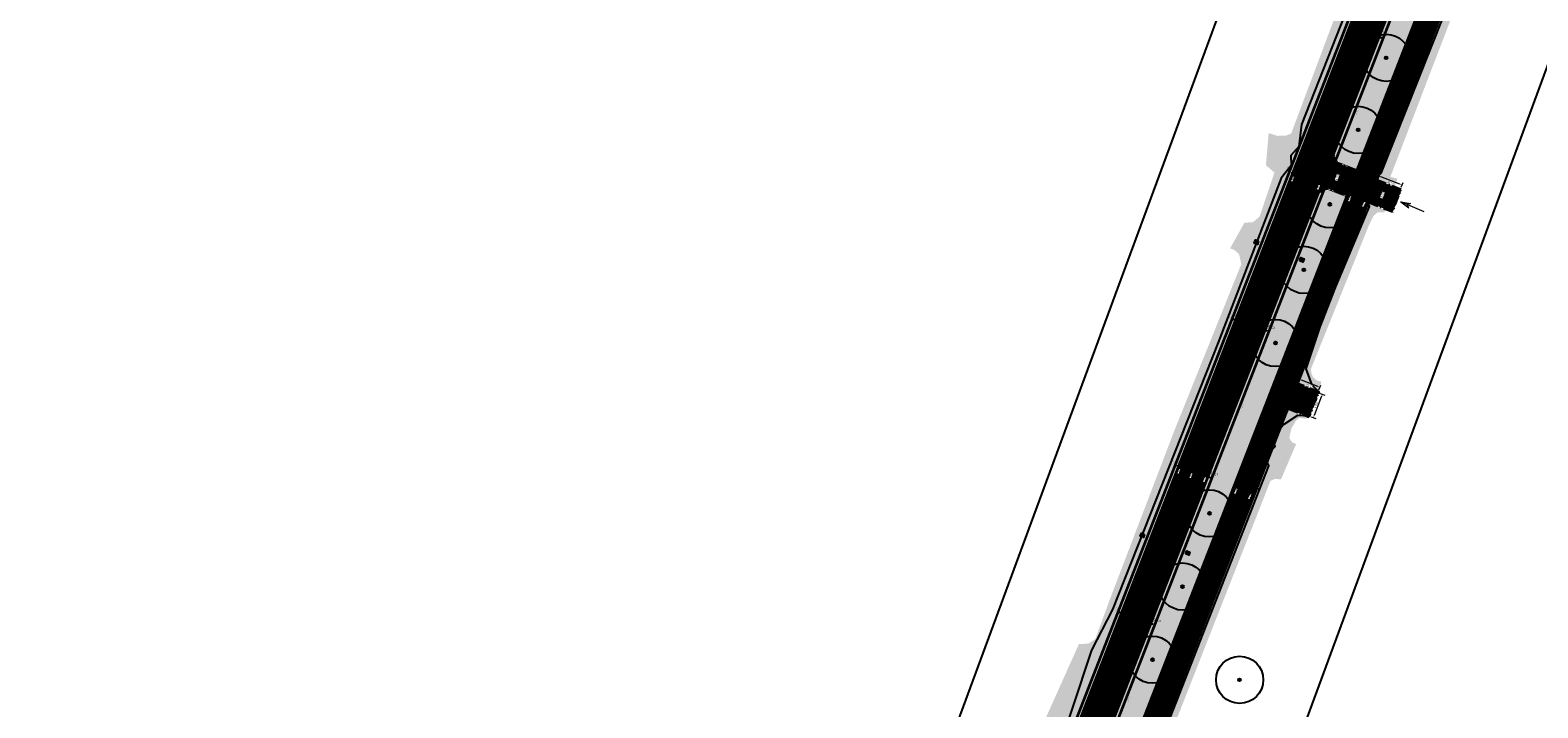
# Model space of a CAD drawing. Header units: metres. Extents: x 157685 to 160831, y 403691 to 406312.
# Tile 102 of 134: x 159792 to 160031, y 405321 to 405429. Entities that reach past the tile are written whole.
import ezdxf

# ---------------------------------------------------------------- set-up
doc = ezdxf.new("R2010")
doc.units = ezdxf.units.M
doc.header["$PDMODE"] = 35
for name, pattern in [('VH-OPSLUITBAND_120X250', [26, 16, -4, 2, -4]), ('VW-1-3_STREEP', [4, 1, -3]), ('VW-30-270_STREEP', [3, 0.3, -2.7])]:
    doc.linetypes.add(name, pattern=pattern)
doc.layers.get('Defpoints').update_dxf_attribs({"color": 171})
for name, color, linetype, lineweight in [('B-WE-GR-BOOM-S (ingemeten)', 90, 'Continuous', 25), ('B-WE-OG-HOOGTEPUNT-S', 7, 'Continuous', 25), ('B-WE-OG-HOOGTEPUNT-T18', 10, 'Continuous', 18), ('B-WE-OG-TOPOGRAFIE_INRIT-G', 10, 'Continuous', 18), ('N-WE-GR-DOORWORTELBARE RUIMTE-G', 80, 'Continuous', 35), ('N-WE-GR-GRAS-A', 62, 'Continuous', 18), ('N-WE-GW-HOOGTE_AFWERKHOOGTE-T25', 7, 'Continuous', 25), ('N-WE-VH-GESLOTENVERHARDING_ASFALT-A-200', 253, 'Continuous', 18), ('N-WE-VH-HALFVERHARDING_GRASBETONSTEEN-A-200', 132, 'Continuous', 18), ('N-WE-VH-HALFVERHARDING_GRASBETONSTEEN-G', 7, 'Continuous', 35), ('N-WE-VH-KANTOPSLUITING_OPSLUITBAND_120X250-G', 4, 'VH-OPSLUITBAND_120X250', 35), ('N-WE-VH-KANTVERHARDING-G', 7, 'Continuous', 30), ('N-WE-VH-M', 7, 'Continuous', 18), ('N-WE-VH-OPENVERHARDING_BETONSTRAATSTEEN-A-200', 252, 'Continuous', 18), ('N-WE-VH-VERHARDING_ASFALT-A', 252, 'Continuous', 18), ('N-WE-VW-MARKERING_LANGS_STREEP_13_010-G', 7, 'VW-1-3_STREEP', 13), ('N-WE-VW-MARKERING_LANGS_STREEP_30270_010-G', 7, 'VW-30-270_STREEP', 13), ('N-WE-VW-MARKERING_LANGS_STREEP_DOORGETROKKEN_010-G', 7, 'Continuous', 13)]:
    doc.layers.add(name, color=color, linetype=linetype, lineweight=lineweight)
doc.layers.add('Iv-a-afwateringsprofiel', color=5, linetype='Continuous')
doc.styles.add('NLCS-ISO', font='NLCS-ISO.TTF')
doc.styles.add('NLCS-ISO-M200-T18', font='NLCS-ISO.TTF', dxfattribs={"height": 0.36})
doc.dimstyles.new('NLCS-M200-T18-PIJL_L2_H2', dxfattribs={"dimscale": 0.2, "dimtxt": 0.36, "dimasz": 1.8, "dimexe": 2, "dimexo": 2, "dimgap": 0.7, "dimtad": 1, "dimzin": 0, "dimdsep": 46, "dimtxsty": 'NLCS-ISO-M200-T18', "dimcen": 0, "dimdle": 2, "dimclrd": 256, "dimclre": 256, "dimclrt": 256, "dimazin": 0, "dimtfac": 1, "dimtofl": 0, "dimtmove": 0, "dimatfit": 3, "dimfxl": 2, "dimfxlon": 1, "dimtfill": 1, "dimtfillclr": 256, "dimtolj": 1, "dimtzin": 0, "dimlwd": -1, "dimlwe": -1, "dimarcsym": 0})
pattern_1 = [(31.649933, (159085.91157, 404918.0169), (-0.104945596, 0.170253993), []), (91.649933, (159085.91157, 404918.0169), (-0.19991708, -0.005758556), [])]
pattern_2 = [(0, (0, 0), (1, 1), [0.12, -0.8]), (45, (0.4, 0.2), (-0.113137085, 1.8667619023), [0.12, -0.8]), (30, (0.08, 0.12), (0.2274613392, 1.2860254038), [0.12, -0.8]), (15, (0.32, 0.48), (0.3856270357, 0.724494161), [0.12, -0.8]), (135, (0.16, 2), (-0.02828427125, -0.6505382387), [0.12, -0.8]), (150, (1.2, 0.4), (0.2156921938, -0.5864101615), [0.12, -0.8]), (165, (0.24, 0.04), (0.1434520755, -0.7010146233), [0.12, -0.8]), (85, (0.4, 0.4), (-0.8726773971, 1.0400164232), [0.12, -0.8]), (100, (0, 0), (-1.1121176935, 0.7787131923), [0.12, -0.8])]
pattern_3 = [(338.740321, (159243.51866, 405542.76156), (0.135926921, 0.059781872), [0.105, -0.105]), (68.740321, (159243.51866, 405542.76156), (-0.097854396, 0.038072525), [])]
pattern_4 = [(45, (0, 0), (-0.19798989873, 0.19798989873), [0.14, -0.14]), (135, (0, 0), (-0.19798989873, -0.19798989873), [0.14, -0.14]), (45, (-0.099, 0.099), (-0.19798989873, 0.19798989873), [0.14, -0.14]), (135, (0.099, 0.099), (-0.19798989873, -0.19798989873), [0.14, -0.14])]

# ---------------------------------------------------------------- blocks, each defined once
blk = doc.blocks.new('inrit')
at = {"linetype": 'Continuous'}
for p, q in [((0, 0), (4.06, 0)), ((4.06, 0), (2.53, 0.38)), ((2.53, 0.38), (2.97, 0)), ((4.06, 0), (2.53, -0.38)), ((2.53, -0.38), (2.97, 0))]:
    blk.add_line(p, q, dxfattribs=at)
blk = doc.blocks.new('*D832')
at = {"layer": 'Defpoints', "color": 0, "transparency": 16777216}
blk.add_point((159993.09, 405372.22), dxfattribs=at)
at = {"layer": 'N-WE-VH-M', "transparency": 16777216}
for p, q in [((159993.26, 405372.65), (159993.55, 405373.39)), ((159996.33, 405371.88), (159993.74, 405372.89)), ((159996.52, 405371.38), (159996.81, 405372.12))]:
    blk.add_line(p, q, dxfattribs=at)
for points in [[(159993.72, 405372.83), (159993.76, 405372.95), (159993.4, 405373.02)], [(159996.31, 405371.83), (159996.35, 405371.94), (159996.67, 405371.75)]]:
    blk.add_solid(points, dxfattribs=at)
at = {"layer": 'N-WE-VH-M', "transparency": 16777216, "insert": (159994.93, 405372.08), "char_height": 0.36, "attachment_point": 5, "rotation": 158.7403, "style": 'NLCS-ISO-M200-T18', "bg_fill": 3, "box_fill_scale": 1.1, "bg_fill_color": 256, "bg_fill_true_color": 13158600, "bg_fill_transparency": 0}
blk.add_mtext('\\A1;3.50', dxfattribs=at)
at = {"layer": 'Defpoints', "color": 0, "transparency": 16777216}
for p in [(159993.4, 405373.02), (159996.35, 405370.95)]:
    blk.add_point(p, dxfattribs=at)
blk = doc.blocks.new('*D833')
at = {"layer": 'Defpoints', "color": 0, "transparency": 16777216}
for p in [(159996.35, 405370.95), (159995.62, 405366.94)]:
    blk.add_point(p, dxfattribs=at)
at = {"layer": 'N-WE-VH-M', "transparency": 16777216}
for p, q in [((159996.94, 405370.34), (159995.75, 405367.28)), ((159996.73, 405370.81), (159997.45, 405370.53)), ((159995.28, 405367.08), (159996, 405366.8))]:
    blk.add_line(p, q, dxfattribs=at)
for points in [[(159996.89, 405370.36), (159997, 405370.31), (159997.07, 405370.67)], [(159995.7, 405367.3), (159995.81, 405367.26), (159995.62, 405366.94)]]:
    blk.add_solid(points, dxfattribs=at)
at = {"layer": 'N-WE-VH-M', "transparency": 16777216, "insert": (159996.05, 405368.92), "char_height": 0.36, "attachment_point": 5, "rotation": 68.7403, "style": 'NLCS-ISO-M200-T18', "bg_fill": 3, "box_fill_scale": 1.1, "bg_fill_color": 256, "bg_fill_true_color": 13158600, "bg_fill_transparency": 0}
blk.add_mtext('\\A1;4.00', dxfattribs=at)
at = {"layer": 'Defpoints', "color": 0, "transparency": 16777216}
blk.add_point((159994.9, 405367.22), dxfattribs=at)
blk = doc.blocks.new('*D834')
at = {"layer": 'Defpoints', "color": 0, "transparency": 16777216}
for p in [(159998.97, 405403.14), (159999.09, 405403.1)]:
    blk.add_point(p, dxfattribs=at)
at = {"layer": 'N-WE-VH-M', "transparency": 16777216}
for p, q in [((160000.29, 405406.54), (159999.1, 405403.48)), ((160000.42, 405406.87), (160000.05, 405407.02)), ((159998.97, 405403.14), (159998.6, 405403.29))]:
    blk.add_line(p, q, dxfattribs=at)
for points in [[(160000.24, 405406.56), (160000.35, 405406.51), (160000.42, 405406.87)], [(159999.05, 405403.5), (159999.16, 405403.46), (159998.97, 405403.14)]]:
    blk.add_solid(points, dxfattribs=at)
at = {"layer": 'N-WE-VH-M', "transparency": 16777216, "insert": (159999.4, 405405.12), "char_height": 0.36, "attachment_point": 5, "rotation": 68.7403, "style": 'NLCS-ISO-M200-T18', "bg_fill": 3, "box_fill_scale": 1.1, "bg_fill_color": 256, "bg_fill_true_color": 13158600, "bg_fill_transparency": 0}
blk.add_mtext('\\A1;4.00', dxfattribs=at)
at = {"layer": 'Defpoints', "color": 0, "transparency": 16777216}
blk.add_point((160000.54, 405406.82), dxfattribs=at)
blk = doc.blocks.new('*D835')
at = {"layer": 'N-WE-VH-M', "transparency": 16777216}
for p, q in [((160007.53, 405403.84), (160007.91, 405403.69)), ((160007.4, 405403.5), (160006.4, 405400.91)), ((160006.27, 405400.58), (160006.64, 405400.43))]:
    blk.add_line(p, q, dxfattribs=at)
for points in [[(160007.35, 405403.52), (160007.46, 405403.48), (160007.53, 405403.84)], [(160006.34, 405400.93), (160006.45, 405400.89), (160006.27, 405400.58)]]:
    blk.add_solid(points, dxfattribs=at)
at = {"layer": 'N-WE-VH-M', "transparency": 16777216, "insert": (160006.6, 405402.32), "char_height": 0.36, "attachment_point": 5, "rotation": 68.7403, "style": 'NLCS-ISO-M200-T18', "bg_fill": 3, "box_fill_scale": 1.1, "bg_fill_color": 256, "bg_fill_true_color": 13158600, "bg_fill_transparency": 0}
blk.add_mtext('\\A1;3.50', dxfattribs=at)
at = {"layer": 'Defpoints', "color": 0, "transparency": 16777216}
for p in [(160007.48, 405403.86), (160006.21, 405400.6), (160006.27, 405400.58)]:
    blk.add_point(p, dxfattribs=at)
blk = doc.blocks.new('*D836')
at = {"layer": 'Defpoints', "color": 0, "transparency": 16777216}
for p in [(160005.67, 405404.56), (160005.99, 405405.38)]:
    blk.add_point(p, dxfattribs=at)
at = {"layer": 'N-WE-VH-M', "transparency": 16777216}
for p, q in [((160005.85, 405405.01), (160006.14, 405405.75)), ((160009.39, 405404.06), (160006.33, 405405.25)), ((160009.58, 405403.56), (160009.87, 405404.3))]:
    blk.add_line(p, q, dxfattribs=at)
for points in [[(160006.31, 405405.19), (160006.35, 405405.31), (160005.99, 405405.38)], [(160009.36, 405404), (160009.41, 405404.12), (160009.72, 405403.93)]]:
    blk.add_solid(points, dxfattribs=at)
at = {"layer": 'N-WE-VH-M', "transparency": 16777216, "insert": (160007.79, 405404.34), "char_height": 0.36, "attachment_point": 5, "rotation": 158.7403, "style": 'NLCS-ISO-M200-T18', "bg_fill": 3, "box_fill_scale": 1.1, "bg_fill_color": 256, "bg_fill_true_color": 13158600, "bg_fill_transparency": 0}
blk.add_mtext('\\A1;4.00', dxfattribs=at)
at = {"layer": 'Defpoints', "color": 0, "transparency": 16777216}
blk.add_point((160009.4, 405403.11), dxfattribs=at)
blk = doc.blocks.new('SGR-BOOM_01')
at = {"ltscale": 0.1}
h = blk.add_hatch(color=256, dxfattribs=at)
edge = h.paths.add_edge_path()
edge.add_arc((0, 0), 0.15, 0, 360)
for radius in [2.5, 0.045]:
    blk.add_circle((0, 0), radius)
blk.add_circle((0, 0), 0.15, dxfattribs=at)
blk = doc.blocks.new('SOG-HOOGTEPUNT-SO')
for p, q in [((-0.5, 0), (0.5, 0)), ((0, 0.5), (0, -0.5))]:
    blk.add_line(p, q)
blk = doc.blocks.new('*U873')
h = blk.add_hatch()
h.set_pattern_fill('AMO-BODEM_LEEM', color=256, scale=0.1, angle=135, pattern_type=2)
h.set_pattern_definition([(270, (0.5, -1.5295), (0.25, -6e-17), [])])
h.paths.add_polyline_path([(3.5, 0), (3.5, 1), (0, 0)])
blk.add_lwpolyline([(3.5, 0), (3.5, 1), (0, 0)], close=True)
blk = doc.blocks.new('*U874')
h = blk.add_hatch()
h.set_pattern_fill('AMO-BODEM_LEEM', color=256, scale=0.1, angle=135, pattern_type=2)
h.set_pattern_definition([(270, (-0.5, -0.5295), (0.25, -6e-17), [])])
h.paths.add_polyline_path([(2.5, 0), (2.5, 1), (0, 0)])
h = blk.add_hatch()
h.set_pattern_fill('AMO-BODEM_LEEM', color=256, scale=0.1, angle=135, pattern_type=2)
h.set_pattern_definition([(270, (-1.5, -0.5295), (0.25, -6e-17), [])])
h.paths.add_polyline_path([(2.5, 0), (2.5, 1), (5, 0)])
for points in [[(2.5, 0), (2.5, 1), (0, 0)], [(2.5, 0), (2.5, 1), (5, 0)]]:
    blk.add_lwpolyline(points, close=True)
blk = doc.blocks.new('*U877')
h = blk.add_hatch()
h.set_pattern_fill('AMO-BODEM_LEEM', color=256, scale=0.1, angle=135, pattern_type=2)
h.set_pattern_definition([(270, (2.00026, -1.5295), (0.25, -6e-17), [])])
h.paths.add_polyline_path([(5, 0), (5, 1), (0, 0)])
blk.add_lwpolyline([(5, 0), (5, 1), (0, 0)], close=True)
blk = doc.blocks.new('*U887')
at = {"true_color": 0xff0000}
h = blk.add_hatch(dxfattribs=at)
h.set_pattern_fill('ANGLE', color=1)
h.set_pattern_definition([(0, (-159856.017, -405056.472), (0, 6.985), [5.08, -1.905]), (90, (-159856.017, -405056.472), (-6.985, 4e-16), [5.08, -1.905])])
h.paths.add_polyline_path([(-0.27, 0), (0, 0), (0, 0.54), (-0.27, 0.54)])
h = blk.add_hatch(color=1, dxfattribs=at)
h.dxf.hatch_style = 1
h.paths.add_polyline_path([(-0.27, 0), (0, 0), (0, 0.54), (-0.27, 0.54)])
for points in [[(-0.27, 0.54), (0.27, 0.54), (0.27, 0), (-0.27, 0), (-0.27, 0.54)], [(0, 0.54), (0, 0)]]:
    blk.add_lwpolyline(points)

msp = doc.modelspace()

# ---------------------------------------------------------------- hatches: boundary and pattern name
at = {"layer": 'N-WE-GR-GRAS-A'}
h = msp.add_hatch(dxfattribs=at)
h.set_pattern_fill('AGR-GRAS_01-SO', color=256, scale=0.04, pattern_type=2)
h.set_pattern_definition(pattern_2)
h.paths.add_polyline_path([(159817.88, 405032.362, -0.4244537), (159807.644, 405029.435), (159804.914, 405031.014), (159806.699, 405031.374), (159807.04, 405031.16), (159809.611, 405030.341), (159812.223, 405030.001), (159814.279, 405030.385), (159814.444, 405031.62), (159813.956, 405032.225), (159812.24, 405033.242), (159814.061, 405034.81), (159814.821, 405034.474), (159815.499, 405034.412), (159816.417, 405034.658), (159816.957, 405035.035), (159820.306, 405041.495), (159822.354, 405045.432), (159826.608, 405053.294), (159829.725, 405059.052), (159832.692, 405064.536), (159835.745, 405070.219), (159838.974, 405076.357), (159841.673, 405081.486), (159844.782, 405087.395), (159847.856, 405093.237), (159850.968, 405099.349), (159854.692, 405106.67), (159860.211, 405117.424), (159863.424, 405123.362), (159868.745, 405133.193), (159871.694, 405138.643), (159873.819, 405142.569), (159873.564, 405143.583), (159872.949, 405144.16), (159873.919, 405145.714), (159874.706, 405145.546), (159875.891, 405145.955), (159876.272, 405146.354), (159878.915, 405151.37), (159881.626, 405156.547), (159887.3, 405167.379), (159892.348, 405177.017), (159893.538, 405179.288), (159894.727, 405181.558), (159894.969, 405183.164), (159894.413, 405184.005), (159892.825, 405184.615), (159896.102, 405188.599), (159896.903, 405188.438), (159898.181, 405188.684), (159899.684, 405190.033), (159902.693, 405195.871), (159907.587, 405205.368), (159913.308, 405216.471), (159918.345, 405227.099), (159923.398, 405237.862), (159925.996, 405243.395), (159929.861, 405251.628), (159929.911, 405253.028), (159929.35, 405253.63), (159928.363, 405254.141), (159928.977, 405259.516), (159929.897, 405259.351), (159931.062, 405259.363), (159932.331, 405262.333), (159931.733, 405263.36), (159931.174, 405263.618), (159932.61, 405267.191), (159933.738, 405266.939), (159934.813, 405267.403), (159935.788, 405268.797), (159941.199, 405282.588), (159944.925, 405292.087), (159949.226, 405303.047), (159953.271, 405313.358), (159953.284, 405314.495), (159952.883, 405315.118), (159952.236, 405315.511), (159951.529, 405315.708), (159958.367, 405330.954), (159959.877, 405331.032), (159960.96, 405331.735), (159963.545, 405338.749), (159973.564, 405364.96), (159984.162, 405391.33), (159983.822, 405392.929), (159983.104, 405393.589), (159982.386, 405393.853), (159984.688, 405397.951), (159985.985, 405397.984), (159987.076, 405398.897), (159989.441, 405405.903), (159988.08, 405407.062), (159988.527, 405412.178), (159989.913, 405411.732), (159991.291, 405411.789), (159992.095, 405412.104), (159998.54, 405429.26), (160007.144, 405452.168), (160009.451, 405458.31), (160009.626, 405460.261), (160009.534, 405460.661), (160008.794, 405461.402), (160009.895, 405467.605), (160011.385, 405467.341), (160013.662, 405468.133), (160014.677, 405469.155), (160026.945, 405500.93), (160034.732, 405521.157), (160042.307, 405541.725), (160047.868, 405557.494), (160047.613, 405559.249), (160046.719, 405560.154), (160045.615, 405560.352), (160047.615, 405564.794), (160048.822, 405564.245), (160050.393, 405564.15), (160050.929, 405564.713), (160051.128, 405565.102), (160051.131, 405565.949), (160048.346, 405567.585), (160050.106, 405571.699), (160050.699, 405570.911), (160051.669, 405570.665), (160053.018, 405570.643), (160053.937, 405571.219), (160058.546, 405583.325), (160064.681, 405599.441), (160069.547, 405612.223), (160069.547, 405613.704), (160068.895, 405614.706), (160068.177, 405615.094), (160070.544, 405619.483), (160072.047, 405619.276), (160073.333, 405619.76), (160078.747, 405633.948), (160089.139, 405660.966), (160104.332, 405700.743), (160104.711, 405703.242), (160102.967, 405704.018), (160104.913, 405706.755), (160106.026, 405706.74), (160107.223, 405707.65), (160113.438, 405722.727), (160116.435, 405730.391), (160119.562, 405738.667), (160120.942, 405742.345), (160122.757, 405748.868), (160125.062, 405762.264), (160125.783, 405769.64), (160126.167, 405777.242), (160126.228, 405782.311), (160136.358, 405786.141), (160140.472, 405781.823, -0.3714281), (160141.084, 405769.566, 0.0726913), (160116.017, 405725.393), (160115.447, 405723.929), (159939.59, 405271.939, -0.0296278), (159902.699, 405191.562)])
h = msp.add_hatch(dxfattribs=at)
h.set_pattern_fill('AGR-GRAS_01-SO', color=256, scale=0.04, pattern_type=2)
h.set_pattern_definition(pattern_2)
h.paths.add_polyline_path([(160016.774, 405442.739), (160014.164, 405443.754), (160012.87, 405443.185), (159999.325, 405408.373), (159999.894, 405407.078), (160002.504, 405406.063)])
h = msp.add_hatch(dxfattribs=at)
h.set_pattern_fill('AGR-GRAS_01-SO', color=256, scale=0.04, pattern_type=2)
h.set_pattern_definition(pattern_2)
h.paths.add_polyline_path([(160021.071, 405439.651), (160022.28, 405439.334), (160022.831, 405440.382), (160020.035, 405441.47), (160005.766, 405404.794), (160008.561, 405403.706), (160009, 405404.909), (160007.861, 405405.232), (160010.227, 405411.396), (160013.791, 405420.684), (160018.227, 405432.24)])
h = msp.add_hatch(dxfattribs=at)
h.set_pattern_fill('AGR-GRAS_01-SO', color=256, scale=0.04, pattern_type=2)
h.set_pattern_definition(pattern_2)
edge = h.paths.add_edge_path()
edge.add_line((159938.45, 405251.371), (159937.86, 405251.129))
edge.add_arc((159243.519, 405542.762), 753.1, 331.95211, 337.216917, ccw=False)
edge.add_line((159908.171, 405188.647), (159818.553, 405020.44))
edge.add_line((159818.553, 405020.44), (159819.859, 405019.708))
edge.add_arc((159820.837, 405021.452), 2, 240.70397, 330.70397)
edge.add_line((159822.581, 405020.474), (159825.772, 405026.161))
edge.add_arc((159389.721, 405270.822), 500, 330.70397, 331.95211)
edge.add_line((159830.998, 405035.717), (159911.524, 405186.86))
edge.add_arc((159243.519, 405542.762), 756.9, 331.95211, 337.251794)
edge.add_line((159941.542, 405250.082), (159938.45, 405251.371))
edge = h.paths.add_edge_path()
edge.add_line((159939.834, 405255.874), (159940.078, 405255.286))
edge.add_line((159940.078, 405255.286), (159943.17, 405253.997))
edge.add_arc((159243.519, 405542.762), 756.9, 337.572754, 338.740321)
edge.add_line((159948.909, 405268.313), (160001.053, 405402.335))
edge.add_line((160001.053, 405402.335), (159998.444, 405403.35))
edge.add_line((159998.444, 405403.35), (159997.149, 405402.781))
edge.add_line((159997.149, 405402.781), (159945.368, 405269.691))
edge.add_arc((159243.519, 405542.762), 753.1, 337.607963, 338.740321, ccw=False)
h = msp.add_hatch(dxfattribs=at)
h.set_pattern_fill('AGR-GRAS_01-SO', color=256, scale=0.04, pattern_type=2)
h.set_pattern_definition(pattern_2)
h.paths.add_polyline_path([(159996.909, 405372.676), (159996.176, 405372.861), (159995.611, 405373.331), (159995.316, 405373.95), (159995.235, 405374.667), (159996.421, 405377.608), (159998.684, 405383.22), (160001.572, 405390.381), (160004.49, 405397.617), (160005.174, 405398.995), (160005.857, 405399.605), (160006.914, 405399.594), (160007.111, 405399.978), (160004.315, 405401.066), (159993.152, 405372.375), (159996.467, 405370.921)])
h = msp.add_hatch(dxfattribs=at)
h.set_pattern_fill('AGR-GRAS_01-SO', color=256, scale=0.04, pattern_type=2)
h.set_pattern_definition(pattern_2)
h.paths.add_polyline_path([(159992.895, 405362.767), (159992.28, 405362.974), (159991.803, 405363.679), (159992.122, 405365.228), (159992.882, 405366.497), (159993.425, 405366.901), (159994.505, 405366.757), (159994.993, 405367.171), (159991.65, 405368.513), (159952.171, 405267.044, -0.0045132), (159947.078, 405254.296, 0.4194768), (159948.766, 405250.363), (159953.246, 405248.619), (159953.443, 405249.189), (159950.47, 405250.332), (159950.089, 405252.867), (159949.286, 405253.345), (159948.839, 405254.181), (159948.828, 405255.345), (159951.519, 405262.18), (159956.504, 405274.842), (159960.926, 405286.076), (159965.126, 405296.745), (159968.005, 405304.058), (159972.176, 405314.651), (159976.462, 405325.54), (159981.064, 405337.229), (159986.333, 405350.612), (159988.811, 405356.907), (159989.509, 405357.2), (159990.486, 405357.139)])
at = {"layer": 'N-WE-VH-GESLOTENVERHARDING_ASFALT-A-200', "true_color": 0xcf7363}
h = msp.add_hatch(dxfattribs=at)
h.set_pattern_fill('AVH-ASFALT-SO', color=23, scale=0.2, pattern_type=2)
h.set_pattern_definition(pattern_1)
edge = h.paths.add_edge_path()
edge.add_line((160304.255, 405864.088), (160302.599, 405867.141))
edge.add_arc((160350.282, 405779.241), 100, 118.47876, 119.83115)
edge.add_line((160300.538, 405865.991), (160213.933, 405816.329))
edge.add_arc((160320.137, 405631.119), 213.5, 119.83115, 154.59169)
edge.add_line((160127.288, 405722.724), (160119.387, 405706.09))
edge.add_arc((160167.712, 405683.135), 53.5, 154.59169, 158.74032)
edge.add_line((160117.853, 405702.534), (159992.771, 405381.048))
edge.add_line((159992.771, 405381.048), (159995.433, 405378.236))
edge.add_line((159995.433, 405378.236), (160121.114, 405701.265))
edge.add_arc((160167.712, 405683.135), 50, 154.59169, 158.74032, ccw=False)
edge.add_line((160122.548, 405704.588), (160130.45, 405721.223))
edge.add_arc((160320.137, 405631.119), 210, 119.83115, 154.59169, ccw=False)
edge.add_line((160215.674, 405813.293), (160304.255, 405864.088))
h = msp.add_hatch(dxfattribs=at)
h.set_pattern_fill('AVH-ASFALT-SO', color=23, scale=0.2, pattern_type=2)
h.set_pattern_definition(pattern_1)
edge = h.paths.add_edge_path()
edge.add_arc((159243.519, 405542.762), 760.4, 337.705977, 338.740321)
edge.add_line((159952.171, 405267.044), (159995.433, 405378.236))
edge.add_line((159995.433, 405378.236), (159992.771, 405381.048))
edge.add_line((159992.771, 405381.048), (159948.909, 405268.313))
edge.add_arc((159243.519, 405542.762), 756.9, 331.95211, 338.740321, ccw=False)
edge.add_line((159911.524, 405186.86), (159830.998, 405035.717))
edge.add_arc((159389.721, 405270.822), 500, 330.70397, 331.95211, ccw=False)
edge.add_line((159825.772, 405026.161), (159822.581, 405020.474))
edge.add_arc((159820.837, 405021.452), 2, 240.70397, 330.70397, ccw=False)
edge.add_line((159819.859, 405019.708), (159818.03, 405020.734))
edge.add_line((159818.03, 405020.734), (159816.384, 405017.644))
edge.add_line((159816.384, 405017.644), (159818.161, 405016.647))
edge.add_arc((159817.182, 405014.903), 2, -28.8217, 60.70397, ccw=False)
edge.add_arc((160260.063, 404771.209), 503.5, 151.1783, 151.97081)
edge.add_line((159815.62, 405007.814), (159801.496, 404981.285))
edge.add_arc((159822.24, 404970.242), 23.5, 151.97081, 164.67779)
edge.add_line((159799.575, 404976.452), (159799.328, 404975.549))
edge.add_arc((159780.039, 404980.834), 20, 320.57472, 344.67779, ccw=False)
edge.add_line((159795.488, 404968.133), (159794.85, 404967.357))
edge.add_line((159794.85, 404967.357), (159797.608, 404965.201))
edge.add_line((159797.608, 404965.201), (159798.192, 404965.91))
edge.add_arc((159780.039, 404980.834), 23.5, 320.57472, 344.67779)
edge.add_line((159802.704, 404974.625), (159802.951, 404975.527))
edge.add_arc((159822.24, 404970.242), 20, 151.97081, 164.67779, ccw=False)
edge.add_line((159804.586, 404979.641), (159818.709, 405006.169))
edge.add_arc((160260.063, 404771.209), 500, 150.70397, 151.97081, ccw=False)
edge.add_line((159824.012, 405015.87), (159828.825, 405024.448))
edge.add_arc((159389.721, 405270.822), 503.5, 330.70397, 331.95211)
edge.add_line((159834.087, 405034.071), (159914.613, 405185.214))
edge.add_arc((159243.519, 405542.762), 760.4, 331.95211, 337.101605)
edge.add_arc((159946.76, 405245.724), 3, 68.73381, 157.10161, ccw=False)
edge.add_line((159947.848, 405248.52), (159952.502, 405246.708))
edge.add_line((159952.502, 405246.708), (159953.246, 405248.619))
edge.add_line((159953.246, 405248.619), (159948.766, 405250.363))
edge.add_arc((159949.854, 405253.158), 3, 157.70598, 248.73365, ccw=False)
at = {"layer": 'N-WE-VH-HALFVERHARDING_GRASBETONSTEEN-A-200'}
h = msp.add_hatch(dxfattribs=at)
h.set_pattern_fill('AVH-GRASBETONSTEEN_02-SO', color=256, scale=0.2, pattern_type=2)
h.set_pattern_definition(pattern_4)
h.paths.add_polyline_path([(160023.944, 405487.093), (160023.468, 405487.525), (159939.59, 405271.939, -0.0296278), (159902.699, 405191.562), (159853.618, 405099.44), (159854.098, 405099.065), (159903.228, 405191.28, 0.0296278), (159940.149, 405271.721)])
h = msp.add_hatch(dxfattribs=at)
h.set_pattern_fill('AVH-GRASBETONSTEEN_02-SO', color=256, scale=0.2, pattern_type=2)
h.set_pattern_definition(pattern_4)
edge = h.paths.add_edge_path()
edge.add_line((159937.86, 405251.129), (159937.073, 405250.805))
edge.add_arc((159243.519, 405542.762), 752.5, 331.95211, 337.171007, ccw=False)
edge.add_line((159907.641, 405188.929), (159858.102, 405095.946))
edge.add_line((159858.102, 405095.946), (159858.582, 405095.572))
edge.add_line((159858.582, 405095.572), (159908.171, 405188.647))
edge.add_arc((159243.519, 405542.762), 753.1, 331.95211, 337.216917)
edge = h.paths.add_edge_path()
edge.add_line((159997.305, 405403.182), (159996.529, 405402.84))
edge.add_line((159996.529, 405402.84), (159944.808, 405269.908))
edge.add_arc((159243.519, 405542.762), 752.5, 337.653806, 338.740321, ccw=False)
edge.add_line((159939.509, 405256.66), (159939.834, 405255.874))
edge.add_arc((159243.519, 405542.762), 753.1, 337.607963, 338.740321)
edge.add_line((159945.368, 405269.691), (159997.305, 405403.182))
h.paths.add_polyline_path([(160013.026, 405443.586), (160012.249, 405443.244), (159998.827, 405408.748), (159999.169, 405407.972)])
h.paths.add_polyline_path([(160014.548, 405449.152), (160014.889, 405448.376), (160028.385, 405483.063), (160027.909, 405483.495)])
at = {"layer": 'N-WE-VH-OPENVERHARDING_BETONSTRAATSTEEN-A-200'}
h = msp.add_hatch(dxfattribs=at)
h.set_pattern_fill('AVH-BSS_KEIFORMAAT_HALFST-SO', color=256, scale=0.1, pattern_type=2)
h.set_pattern_definition([(338.740321, (159242.95949, 405542.97912), (0.135926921, 0.059781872), [0.105, -0.105]), (68.740321, (159242.95949, 405542.97912), (-0.097854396, 0.038072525), [])])
h.paths.add_polyline_path([(160002.504, 405406.063), (159999.335, 405407.296), (159998.766, 405408.59), (159996.59, 405402.998), (159997.885, 405403.568), (160001.053, 405402.335)])
h = msp.add_hatch(dxfattribs=at)
h.set_pattern_fill('AVH-BSS_KEIFORMAAT_HALFST-SO', color=256, scale=0.1, pattern_type=2)
h.set_pattern_definition(pattern_3)
h.paths.add_polyline_path([(160004.406, 405401.299), (160008.134, 405399.848), (160009.403, 405403.11), (160005.675, 405404.561)])
h = msp.add_hatch(dxfattribs=at)
h.set_pattern_fill('AVH-BSS_KEIFORMAAT_HALFST-SO', color=256, scale=0.1, pattern_type=2)
h.set_pattern_definition(pattern_3)
h.paths.add_polyline_path([(159996.354, 405370.952), (159993.093, 405372.221), (159991.65, 405368.513), (159993.454, 405367.789), (159994.904, 405367.225)])
at = {"layer": 'N-WE-VH-VERHARDING_ASFALT-A'}
h = msp.add_hatch(dxfattribs=at)
h.set_pattern_fill('AVH-ASFALT', color=256, scale=0.2, angle=90, pattern_type=2)
h.set_pattern_definition([(211.95211, (160401.9374, 405586.9289), (0.10584205, -0.169698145), []), (271.95211, (160401.9374, 405586.9289), (0.19988393, 0.00681283), [])])
h.paths.add_polyline_path([(160120.891, 405722.479), (160121.235, 405723.363, -0.0726913), (160145.504, 405766.127), (160141.558, 405769.198, 0.0726913), (160116.576, 405725.176), (160116.002, 405723.7), (159940.149, 405271.721, -0.0296278), (159903.228, 405191.28), (159818.409, 405032.079), (159822.822, 405029.728), (159907.641, 405188.929, 0.0296278), (159944.808, 405269.908)])

# ---------------------------------------------------------------- linework, layer by layer
at = {"color": 210, "const_width": 0.02}
for points in [[(160002.571, 405415.028), (160002.354, 405415.523), (160002.849, 405415.739)], [(159991.508, 405406.795), (159991.724, 405406.301), (159991.23, 405406.084)], [(159993.506, 405391.729), (159993.289, 405392.224), (159993.784, 405392.441)], [(159982.443, 405383.497), (159982.659, 405383.002), (159982.165, 405382.785)], [(159984.441, 405368.431), (159984.225, 405368.925), (159984.719, 405369.142)], [(159973.378, 405360.198), (159973.595, 405359.703), (159973.1, 405359.487)], [(159975.377, 405345.132), (159975.16, 405345.627), (159975.654, 405345.843)], [(159964.313, 405336.899), (159964.53, 405336.405), (159964.035, 405336.188)], [(159966.312, 405321.833), (159966.095, 405322.328), (159966.589, 405322.545)]]:
    msp.add_lwpolyline(points, dxfattribs=at)
at = {"layer": 'Defpoints'}
msp.add_lwpolyline([(159976.091, 405268.897), (160043.171, 405450.91), (159994.459, 405468.863), (159927.379, 405286.85)], close=True, dxfattribs=at)
for points in [[(160005.459, 405443.313), (159993.722, 405413.518), (159993.312, 405410.056), (159992.035, 405408.613), (159992.121, 405407.017), (159990.533, 405404.991), (159980.485, 405378.888), (159963.705, 405336.479), (159960.39, 405329.985), (159954.17, 405311.279), (159947.292, 405293.324), (159933.954, 405260.745), (159926.809, 405243.004), (159924.515, 405237.606), (159916.047, 405219.926), (159910.989, 405209.977), (159899.09, 405187.388), (159889.275, 405168.261), (159876.326, 405143.835)], [(159964.264, 405297.327), (159979.071, 405335.069), (159988.561, 405359.288), (159987.932, 405360.783), (159989.544, 405362.368), (159989.102, 405363.788), (159990.993, 405365.903), (159993.168, 405367.357), (159994.879, 405367.21), (159995.997, 405370.773), (159996.585, 405370.873), (159996.507, 405371.064), (159995.445, 405372.105), (159994.495, 405374.713), (159997.47, 405383.634), (160004.556, 405400.49), (160003.835, 405401.658), (160005.211, 405403.53), (160004.999, 405404.673), (160006.399, 405405.826), (160020.249, 405440.598)]]:
    msp.add_lwpolyline(points, dxfattribs=at)
at = {"layer": 'N-WE-GR-DOORWORTELBARE RUIMTE-G', "const_width": 0.1}
for points in [[(160002.433, 405406.433), (160016.471, 405442.513)], [(160002.433, 405406.433), (159999.311, 405407.648)], [(159997.629, 405403.324), (160000.751, 405402.109)]]:
    msp.add_lwpolyline(points, dxfattribs=at)
msp.add_lwpolyline([(159943.062, 405254.258, 0.0050283), (159948.723, 405268.386), (160000.751, 405402.109)], format="xyb", dxfattribs=at)
at = {"layer": 'N-WE-VH-HALFVERHARDING_GRASBETONSTEEN-G'}
for points in [[(160115.447, 405723.929), (159939.59, 405271.939, -0.0296278), (159902.699, 405191.562), (159817.88, 405032.362)], [(159997.305, 405403.182), (159945.368, 405269.691, -0.0049409), (159939.834, 405255.874)]]:
    msp.add_lwpolyline(points, format="xyb", dxfattribs=at)
msp.add_lwpolyline([(160013.026, 405443.586), (159999.169, 405407.972)], dxfattribs=at)
at = {"layer": 'N-WE-VH-KANTOPSLUITING_OPSLUITBAND_120X250-G', "ltscale": 0.1, "flags": 128}
for points in [[(160002.547, 405406.175), (159999.425, 405407.389), (159998.827, 405408.748)], [(160004.362, 405401.187), (160008.202, 405399.693), (160009.558, 405403.179), (160005.718, 405404.672)], [(159996.529, 405402.84), (159997.888, 405403.438), (160001.01, 405402.223)], [(159991.599, 405368.382), (159994.972, 405367.069), (159996.51, 405371.021), (159993.136, 405372.333)]]:
    msp.add_lwpolyline(points, dxfattribs=at)
at = {"layer": 'N-WE-VH-KANTVERHARDING-G'}
for points in [[(159822.581, 405020.474), (159825.772, 405026.161, 0.0054461), (159830.998, 405035.717), (159911.524, 405186.86, 0.0296278), (159948.909, 405268.313), (160117.853, 405702.534, -0.0181038), (160119.387, 405706.09), (160127.288, 405722.724, -0.1528453), (160213.933, 405816.329), (160300.538, 405865.991, -0.0113895), (160304.54, 405868.166), (160313.344, 405872.695)], [(160319.165, 405863.194, -0.2899882), (160310.605, 405863.218), (160309.429, 405863.967, 0.278885), (160304.255, 405864.088), (160215.674, 405813.293, 0.1528453), (160130.45, 405721.223), (160122.548, 405704.588, 0.0181038), (160121.114, 405701.265), (159952.171, 405267.044, -0.0045132), (159947.078, 405254.296)], [(159818.409, 405032.079), (159903.228, 405191.28, 0.0296278), (159940.149, 405271.721), (160116.002, 405723.7)], [(159802.494, 404961.381), (159794.78, 404967.412, -0.4138282), (159793.398, 404978.634, 0.0377271), (159801.95, 404991.496), (159809.184, 405004.386, 0.0054641), (159814.454, 405014.022), (159907.641, 405188.929, 0.0296278), (159944.808, 405269.908), (160120.891, 405722.479)]]:
    msp.add_lwpolyline(points, format="xyb", dxfattribs=at)
for points in [[(160002.504, 405406.063), (159999.335, 405407.296), (159998.766, 405408.59)], [(160004.406, 405401.299), (160008.134, 405399.848), (160009.403, 405403.11), (160005.675, 405404.561)], [(159996.59, 405402.998), (159997.885, 405403.568), (160001.053, 405402.335)], [(159991.642, 405368.494), (159994.904, 405367.225), (159996.354, 405370.952), (159993.093, 405372.221)]]:
    msp.add_lwpolyline(points, dxfattribs=at)
at = {"layer": 'N-WE-VW-MARKERING_LANGS_STREEP_13_010-G', "const_width": 0.1, "flags": 128}
for points in [[(159820.179, 405034.763), (159903.493, 405191.139, 0.0296278), (159940.428, 405271.613), (160116.281, 405723.591), (160116.855, 405725.067, -0.068089), (160139.853, 405766.47, -0.068089)], [(159824.062, 405032.694), (159907.376, 405189.07, 0.0296278), (159944.529, 405270.017), (160120.612, 405722.588), (160120.956, 405723.472, -0.0679702), (160143.326, 405763.767, -0.0679702)]]:
    msp.add_lwpolyline(points, format="xyb", dxfattribs=at)
at = {"layer": 'N-WE-VW-MARKERING_LANGS_STREEP_30270_010-G', "const_width": 0.1, "flags": 128}
msp.add_lwpolyline([(159796.229, 404966.279), (159796.84, 404967.022, 0.105559), (159801.016, 404975.087), (159801.263, 404975.989, -0.0555015), (159803.041, 404980.463), (159817.164, 405006.992, -0.0055277), (159822.485, 405016.726), (159827.298, 405025.304, 0.0054461), (159832.543, 405034.894), (159913.069, 405186.037, 0.0296278), (159950.54, 405267.679), (160119.484, 405701.899, -0.0181038), (160120.967, 405705.339), (160128.869, 405721.974, -0.1528453), (160214.803, 405814.811), (160301.408, 405864.473, -0.0113895), (160305.34, 405866.61), (160314.086, 405871.407)], format="xyb", dxfattribs=at)
at = {"layer": 'N-WE-VW-MARKERING_LANGS_STREEP_DOORGETROKKEN_010-G', "const_width": 0.1, "flags": 128}
for points in [[(159822.712, 405020.4), (159825.903, 405026.087, 0.0054461), (159831.13, 405035.646), (159911.657, 405186.79, 0.0296278), (159949.049, 405268.259), (160117.992, 405702.479, -0.0181038), (160119.522, 405706.025), (160127.424, 405722.66, -0.1528453), (160214.007, 405816.199), (160300.612, 405865.861, -0.0062513), (160302.793, 405867.075, -0.0062513)], [(160304.18, 405864.218), (160215.599, 405813.423, 0.1528453), (160130.314, 405721.287), (160122.413, 405704.652, 0.0181038), (160120.975, 405701.319), (159952.031, 405267.098, -0.0045132), (159946.939, 405254.353)]]:
    msp.add_lwpolyline(points, format="xyb", dxfattribs=at)

# ---------------------------------------------------------------- block references
for p, rotation in [((159986.331, 405394.941), 248.6611350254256), ((159994.044, 405391.929), 68.6731579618), ((159968.201, 405348.344), 248.6611350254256), ((159975.914, 405345.332), 68.6731579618)]:
    msp.add_blockref('*U887', p, dxfattribs=dict(rotation=rotation))
at = {"layer": 'B-WE-GR-BOOM-S (ingemeten)', "xscale": 1.5, "yscale": 1.5, "zscale": 1.5}
for p in [(160007.209, 405424.141, 7.882), (160002.734, 405412.685, 7.927), (159998.247, 405400.844, 7.977), (159994.113, 405390.433, 7.913), (159989.586, 405378.81, 7.803), (159979.096, 405351.736, 7.845), (159974.832, 405340.096, 7.617), (159970.043, 405328.47, 7.905), (159983.911, 405325.277, 7.004)]:
    msp.add_blockref('SGR-BOOM_01', p, dxfattribs=at)
at = {"layer": 'B-WE-OG-HOOGTEPUNT-S', "xscale": 0.2, "yscale": 0.2, "zscale": 0.2}
for p in [(160005.449, 405427.675, 7.857), (160006.327, 405427.367, 7.797), (160010.142, 405426.023, 7.54), (160011.491, 405425.548, 7.508), (160012.765, 405425.099, 7.478), (159992.199, 405405.836, 7.863), (159993.019, 405405.548, 7.882), (159996.405, 405404.36, 7.817), (159997.239, 405404.068, 7.748), (160001.118, 405402.707, 7.529), (160002.445, 405402.242, 7.502), (160003.732, 405401.791, 7.47), (159983.046, 405382.566, 7.829), (159983.947, 405382.25, 7.862), (159987.355, 405381.055, 7.83), (159988.152, 405380.776, 7.763), (159992.086, 405379.396, 7.532), (159993.405, 405378.934, 7.502), (159994.729, 405378.47, 7.467), (159974.016, 405359.27, 7.797), (159974.899, 405358.96, 7.833), (159978.302, 405357.761, 7.817), (159979.136, 405357.467, 7.757), (159983.011, 405356.103, 7.53), (159984.36, 405355.627, 7.507), (159985.703, 405355.155, 7.474), (159964.909, 405335.973, 7.797), (159965.831, 405335.649, 7.826), (159969.247, 405334.451, 7.81), (159970.023, 405334.179, 7.759), (159973.924, 405332.811, 7.518), (159975.276, 405332.336, 7.496), (159976.646, 405331.856, 7.465)]:
    msp.add_blockref('SOG-HOOGTEPUNT-SO', p, dxfattribs=at)
at = {"layer": 'B-WE-OG-TOPOGRAFIE_INRIT-G', "rotation": 157.037213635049}
msp.add_blockref('inrit', (160013.248, 405399.653), dxfattribs=at)
at = {"layer": 'Iv-a-afwateringsprofiel'}
for name, p, rotation in [('*U877', (159996.046, 405401.6), 158.7403213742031), ('*U873', (160003.367, 405398.629), 158.7403213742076), ('*U874', (159978.097, 405355.467), 158.7403213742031)]:
    msp.add_blockref(name, p, dxfattribs=dict(at, rotation=rotation))

# ---------------------------------------------------------------- texts
at = {"layer": 'B-WE-OG-HOOGTEPUNT-T18', "style": 'NLCS-ISO'}
for s, p in [('7.857', (160005.552, 405427.947, 7.857)), ('7.797', (160006.429, 405427.638, 7.797)), ('7.540', (160010.244, 405426.295, 7.54)), ('7.508', (160011.593, 405425.82, 7.508)), ('7.478', (160012.868, 405425.371, 7.478)), ('7.863', (159992.301, 405406.107, 7.863)), ('7.882', (159993.121, 405405.82, 7.882)), ('7.817', (159996.508, 405404.632, 7.817)), ('7.748', (159997.341, 405404.34, 7.748)), ('7.529', (160001.22, 405402.979, 7.529)), ('7.502', (160002.548, 405402.514, 7.502)), ('7.470', (160003.834, 405402.062, 7.47)), ('7.829', (159983.148, 405382.838, 7.829)), ('7.862', (159984.05, 405382.522, 7.862)), ('7.830', (159987.457, 405381.327, 7.83)), ('7.763', (159988.254, 405381.048, 7.763)), ('7.532', (159992.189, 405379.668, 7.532)), ('7.502', (159993.508, 405379.205, 7.502)), ('7.467', (159994.831, 405378.741, 7.467)), ('7.797', (159974.118, 405359.542, 7.797)), ('7.833', (159975.001, 405359.231, 7.833)), ('7.817', (159978.404, 405358.033, 7.817)), ('7.757', (159979.238, 405357.739, 7.757)), ('7.530', (159983.113, 405356.375, 7.53)), ('7.507', (159984.462, 405355.899, 7.507)), ('7.474', (159985.805, 405355.426, 7.474)), ('7.797', (159965.011, 405336.245, 7.797)), ('7.826', (159965.934, 405335.921, 7.826)), ('7.810', (159969.349, 405334.723, 7.81)), ('7.759', (159970.125, 405334.451, 7.759)), ('7.518', (159974.027, 405333.082, 7.518)), ('7.496', (159975.379, 405332.608, 7.496)), ('7.465', (159976.748, 405332.128, 7.465))]:
    msp.add_text(s, height=0.36, rotation=359.89083, dxfattribs=at).set_placement(p)

# ---------------------------------------------------------------- next in the draw order: texts
at = {"layer": 'N-WE-GW-HOOGTE_AFWERKHOOGTE-T25', "char_height": 0.36, "width": 0.97783, "attachment_point": 5, "style": 'NLCS-ISO-M200-T18', "bg_fill": 19, "box_fill_scale": 1.2, "bg_fill_color": 256, "bg_fill_transparency": 0}
for s, insert, rotation in [('7.88+', (159992.354, 405404.864), 68.05878), ('7.75+', (159996.442, 405403.575), 68.6181), ('7.47+', (160003.64, 405400.861), 65.8814), ('7.77+', (159974.248, 405358.401), 68.05878), ('7.83+', (159976.181, 405357.719), 68.6181), ('7.77+', (159978.336, 405357.111), 68.6181), ('7.58+', (159983.3, 405355.268), 65.8814), ('7.49+', (159985.534, 405354.397), 65.8814)]:
    msp.add_mtext(s, dxfattribs=dict(at, insert=insert, rotation=rotation))

# ---------------------------------------------------------------- next in the draw order: dimensions: what is measured, and where the dimension line sits
at = {"layer": 'N-WE-VH-M'}
for p1, p2, distance, picture, middle in [((160000.545, 405406.825), (159999.094, 405403.097), -0.13, '*D834', (159999.4, 405405.124)), ((160007.483, 405403.857), (160006.214, 405400.595), 0.056, '*D835', (160006.602, 405402.322))]:
    dim = msp.add_aligned_dim(p1=p1, p2=p2, distance=distance, dimstyle='NLCS-M200-T18-PIJL_L2_H2', dxfattribs=at)
    dim.commit()
    dim.dimension.update_dxf_attribs({"geometry": picture, "text_midpoint": middle})
dim = msp.add_linear_dim(base=(159993.403, 405373.02), p1=(159996.354, 405370.952), p2=(159993.093, 405372.221), angle=158.74032, dimstyle='NLCS-M200-T18-PIJL_L2_H2', dxfattribs=at)
dim.commit()
dim.dimension.update_dxf_attribs({"geometry": '*D832', "text_midpoint": (159995.049, 405372.38), "dimtype": 161})

# ---------------------------------------------------------------- next in the draw order: texts
at = {"layer": 'N-WE-GW-HOOGTE_AFWERKHOOGTE-T25', "insert": (160001.406, 405401.731), "char_height": 0.36, "width": 0.97783, "attachment_point": 5, "rotation": 65.8814, "style": 'NLCS-ISO-M200-T18', "bg_fill": 19, "box_fill_scale": 1.2, "bg_fill_color": 256, "bg_fill_transparency": 0}
msp.add_mtext('7.56+', dxfattribs=at)

# ---------------------------------------------------------------- next in the draw order: dimensions: what is measured, and where the dimension line sits
at = {"layer": 'N-WE-VH-M'}
dim = msp.add_linear_dim(base=(160005.994, 405405.38), p1=(160009.403, 405403.11), p2=(160005.675, 405404.561), angle=158.74032, dimstyle='NLCS-M200-T18-PIJL_L2_H2', dxfattribs=at)
dim.commit()
dim.dimension.update_dxf_attribs({"geometry": '*D836', "text_midpoint": (160007.903, 405404.637), "dimtype": 161})
dim = msp.add_aligned_dim(p1=(159996.354, 405370.952), p2=(159994.904, 405367.225), distance=0.773, dimstyle='NLCS-M200-T18-PIJL_L2_H2', dxfattribs=at)
dim.commit()
dim.dimension.update_dxf_attribs({"geometry": '*D833', "text_midpoint": (159996.051, 405368.924)})

doc.saveas('drawing.dxf')
